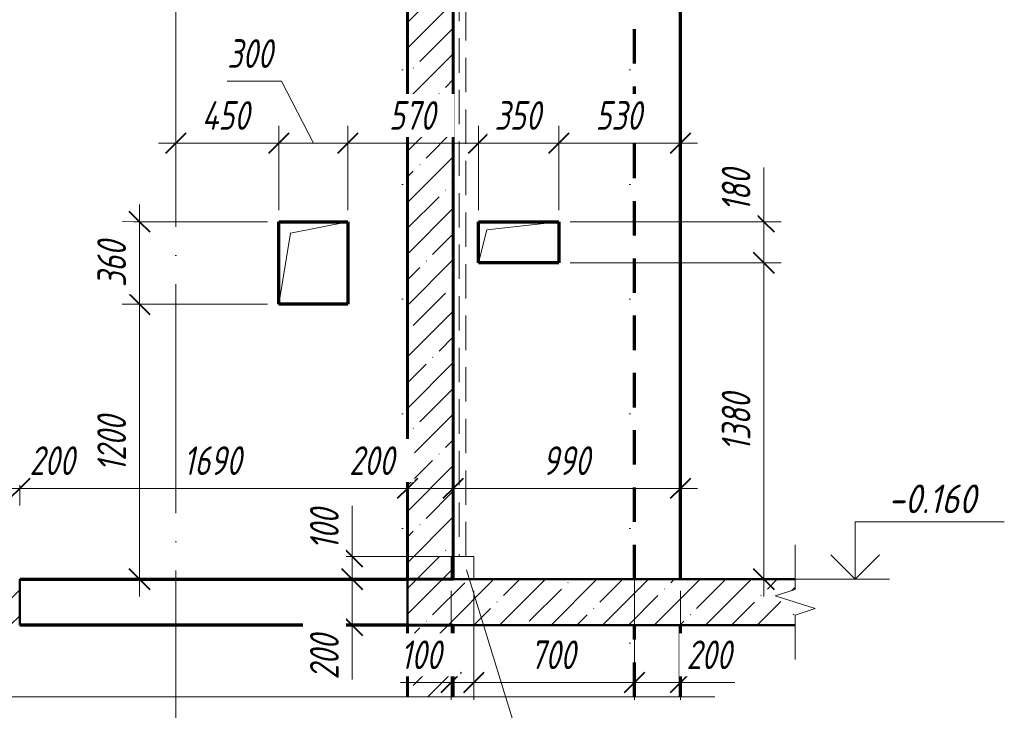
# Model space of a CAD drawing. Header units: millimetres. Extents: x -17250 to 38538, y -2649 to 5912.
# Tile 6 of 19: x -5340 to -1048, y -732 to 2281. Entities that reach past the tile are written whole.
import ezdxf

# ---------------------------------------------------------------- set-up
doc = ezdxf.new("R2010")
doc.units = ezdxf.units.MM
for name, pattern in [('ADSK_Линия разреза', [1000, 0, -500, 0, -500]), ('ADSK_Линия сетки', [1250, 1000, -125, 0, -125]), ('ADSK_Невидимые', [250, 150, -100]), ('ADSK_Пунктирная_п5', [250, 0, -250]), ('ADSK_Штриховая_ш3 п1_5', [225, 150, -75])]:
    doc.linetypes.add(name, pattern=pattern)
for name, color, linetype, lineweight in [('A-____-____-DIMS', 211, 'Continuous', 9), ('A-____-____-DIMS-50', 211, 'Continuous', 9), ('A-____-NOTE-TEXT', 131, 'Continuous', 20), ('A-DETL-____-OTLN', 90, 'Continuous', 9), ('A-DETL-GENF-HDLN', 90, 'ADSK_Невидимые', 20), ('A-DETL-GENF-OTLN', 92, 'Continuous', 20), ('A-DOOR-____-OTLN', 31, 'Continuous', 20), ('A-FLOR-____-HDLN', 190, 'ADSK_Невидимые', 20), ('A-FLOR-____-MCUT', 192, 'Continuous', 50), ('A-FLOR-____-OTLN', 192, 'Continuous', 20), ('A-FLOR-____-PATT', 8, 'Continuous', 50), ('A-WALL-____-HDLN', 110, 'ADSK_Невидимые', 20), ('A-WALL-____-MCUT', 113, 'Continuous', 50), ('A-WALL-____-OTLN', 113, 'Continuous', 20), ('A-WALL-____-PATT', 111, 'Continuous', 50), ('G-____-____-DIMS', 111, 'Continuous', 9), ('G-____-____-SYMB', 111, 'ADSK_Пунктирная_п5', 20), ('G-____-____-TEXT', 231, 'Continuous', 9), ('S-GRID-____-OTLN', 1, 'Continuous', 9)]:
    doc.layers.add(name, color=color, linetype=linetype, lineweight=lineweight)
doc.styles.add('GOST Common_I_2', font='GOST Common Italic.ttf', dxfattribs={"width": 0.8, "height": 125})
doc.styles.add('GOST Common_I_3', font='GOST Common Italic.ttf', dxfattribs={"width": 0.9, "height": 125})
doc.dimstyles.new('ADSK_Округление_5мм__Узкий_', dxfattribs={"dimscale": 304.8, "dimtxt": 0.412449, "dimasz": 0.295276, "dimexe": 0.246063, "dimexo": 0.000538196, "dimgap": 0.065617, "dimtad": 1, "dimdec": 0, "dimlfac": 304.8, "dimrnd": 5, "dimdsep": 46, "dimtxsty": 'GOST Common_I_2', "dimblk1": 'OBLIQUE', "dimblk2": 'OBLIQUE', "dimsah": 1, "dimcen": 0.09, "dimdle": 0.246063, "dimazin": 0, "dimtfac": 1, "dimtdec": 4, "dimtix": 1, "dimtmove": 0, "dimatfit": 3, "dimfxl": 1, "dimtvp": 1, "dimtfill": 1, "dimtolj": 1, "dimtzin": 0, "dimlwd": 20, "dimlwe": 20, "dimarcsym": 2})
doc.dimstyles.new('ADSK_Округление_5мм__Узкий__1', dxfattribs={"dimscale": 304.8, "dimtxt": 0.412449, "dimasz": 0.295276, "dimexe": 0.246063, "dimexo": 0.000538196, "dimgap": 0.065617, "dimtad": 1, "dimdec": 0, "dimlfac": 304.8, "dimrnd": 5, "dimdsep": 46, "dimtxsty": 'GOST Common_I_2', "dimblk1": 'OBLIQUE', "dimblk2": 'OBLIQUE', "dimsah": 1, "dimcen": 0.09, "dimdle": 0.246063, "dimazin": 0, "dimtfac": 1, "dimtdec": 4, "dimtix": 1, "dimtmove": 1, "dimatfit": 3, "dimfxl": 1, "dimtvp": 1, "dimtfill": 1, "dimtolj": 1, "dimtzin": 0, "dimlwd": 20, "dimlwe": 20, "dimarcsym": 2})
pattern_1 = [(45, (-144.34, 22500), (-112.2532, 112.2532), []), (45, (-32.09, 22500), (-112.2532, 112.2532), [198.438, -39.688, 1.676, -38.011])]

# ---------------------------------------------------------------- blocks, each defined once
blk = doc.blocks.new('ADSK_Дверь_ПроемПрямоугольный - ADSK_Дверь_ПроемПрямоугольный-1751918-КЖ1_Р_ВЭ1_Опалубка_9')
at = {"layer": 'A-DETL-GENF-HDLN'}
for p, q in [((-11480, 1220), (-11480, 1400)), ((-11480, 1400), (-11130, 1400)), ((-11130, 1400), (-11130, 1220))]:
    blk.add_line(p, q, dxfattribs=at)
at = {"layer": 'A-DETL-GENF-OTLN'}
for p, q in [((-11444, 1364), (-11130, 1400)), ((-11480, 1220), (-11444, 1364))]:
    blk.add_line(p, q, dxfattribs=at)
blk = doc.blocks.new('ADSK_Дверь_ПроемПрямоугольный - ADSK_Дверь_ПроемПрямоугольный-1716061-КЖ1_Р_ВЭ1_Опалубка_9')
at = {"layer": 'A-DETL-GENF-HDLN'}
for p, q in [((-12350, 1040), (-12350, 1400)), ((-12350, 1400), (-12050, 1400)), ((-12050, 1400), (-12050, 1040))]:
    blk.add_line(p, q, dxfattribs=at)
at = {"layer": 'A-DETL-GENF-OTLN'}
for p, q in [((-12300, 1350), (-12050, 1400)), ((-12350, 1040), (-12300, 1350))]:
    blk.add_line(p, q, dxfattribs=at)
blk = doc.blocks.new('ADSK_Обрыв_Линия - ADSK_Обрыв_линия-1413907-КЖ1_Р_ВЭ1_Опалубка_9')
at = {"layer": 'A-DETL-GENF-OTLN'}
blk.add_line((-10600, -673.1), (-13570, -673.1), dxfattribs=at)
blk = doc.blocks.new('ADSK_Обрыв_Линия - ADSK_Обрыв_линия-1072157-КЖ1_Р_ВЭ1_Опалубка_9')
at = {"layer": 'A-DETL-GENF-OTLN'}
for p, q in [((-10100, 4100), (-10100, 4055)), ((-10100, 3943.7), (-10100, 3900))]:
    blk.add_line(p, q, dxfattribs=at)
blk = doc.blocks.new('DIMBLOCK26-КЖ1_Р_ВЭ1_Опалубка_9')
at = {"layer": 'A-____-____-DIMS-50', "lineweight": 40}
for p, q in [((-5539.5, 236.7), (-5494.5, 281.7)), ((-5339.5, 236.7), (-5294.5, 281.7)), ((-5539.5, 236.7), (-5584.5, 191.7)), ((-5339.5, 236.7), (-5384.5, 191.7))]:
    blk.add_line(p, q, dxfattribs=at)
at = {"layer": 'A-____-____-DIMS-50', "lineweight": 20}
for p, q in [((-5539.5, 236.7), (-5539.5, 250.3)), ((-5539.5, 236.7), (-5339.5, 236.7)), ((-5539.5, 236.7), (-5539.5, 161.7)), ((-5321.5, 236.7), (-5439.5, 236.7)), ((-5339.5, 236.7), (-5339.5, 250.3)), ((-5339.5, 236.7), (-5339.5, 161.7)), ((-5085.5, 236.7), (-5321.5, 236.7))]:
    blk.add_line(p, q, dxfattribs=at)
at = {"layer": 'A-____-____-DIMS-50', "color": 0, "lineweight": 20, "insert": (-5296.5, 420), "char_height": 125, "width": 253.133, "attachment_point": 1, "line_spacing_factor": 1.022761, "style": 'GOST Common_I_2', "bg_fill": 3, "box_fill_scale": 1.25, "bg_fill_color": 256, "bg_fill_true_color": 13158600, "bg_fill_transparency": 0}
blk.add_mtext('200', dxfattribs=at)
blk = doc.blocks.new('_Oblique')
at = {"color": 0, "linetype": 'ByBlock', "lineweight": -2}
blk.add_line((-0.5, -0.5), (0.5, 0.5), dxfattribs=at)
blk = doc.blocks.new('DIMBLOCK27-КЖ1_Р_ВЭ1_Опалубка_9')
at = {"layer": 'A-____-____-DIMS-50', "lineweight": 40}
for p, q in [((-5339.5, 236.7), (-5294.5, 281.7)), ((-3649.5, 236.7), (-3604.5, 281.7)), ((-5339.5, 236.7), (-5384.5, 191.7)), ((-3649.5, 236.7), (-3694.5, 191.7))]:
    blk.add_line(p, q, dxfattribs=at)
at = {"layer": 'A-____-____-DIMS-50', "lineweight": 20}
for p, q in [((-5339.5, 236.7), (-5339.5, 250.3)), ((-5339.5, 236.7), (-3649.5, 236.7)), ((-5339.5, 236.7), (-5339.5, 161.7)), ((-3649.5, 236.7), (-3649.5, 250.3)), ((-3649.5, 236.7), (-3649.5, 161.7))]:
    blk.add_line(p, q, dxfattribs=at)
at = {"layer": 'A-____-____-DIMS-50', "color": 0, "lineweight": 20, "insert": (-4625.6, 420), "char_height": 125, "width": 314.499, "attachment_point": 1, "line_spacing_factor": 1.022761, "style": 'GOST Common_I_2', "bg_fill": 3, "box_fill_scale": 1.25, "bg_fill_color": 256, "bg_fill_true_color": 13158600, "bg_fill_transparency": 0}
blk.add_mtext('1690', dxfattribs=at)
blk = doc.blocks.new('DIMBLOCK28-КЖ1_Р_ВЭ1_Опалубка_9')
at = {"layer": 'A-____-____-DIMS-50', "lineweight": 40}
for p, q in [((-3649.5, 236.7), (-3604.5, 281.7)), ((-3449.5, 236.7), (-3404.5, 281.7)), ((-3649.5, 236.7), (-3694.5, 191.7)), ((-3449.5, 236.7), (-3494.5, 191.7))]:
    blk.add_line(p, q, dxfattribs=at)
at = {"layer": 'A-____-____-DIMS-50', "lineweight": 20}
for p, q in [((-3903.5, 236.7), (-3667.5, 236.7)), ((-3667.5, 236.7), (-3549.5, 236.7)), ((-3649.5, 236.7), (-3649.5, 250.3)), ((-3649.5, 236.7), (-3449.5, 236.7)), ((-3649.5, 236.7), (-3649.5, 161.7)), ((-3449.5, 236.7), (-3449.5, 250.3)), ((-3449.5, 236.7), (-3449.5, 161.7))]:
    blk.add_line(p, q, dxfattribs=at)
at = {"layer": 'A-____-____-DIMS-50', "color": 0, "lineweight": 20, "insert": (-3903.5, 420), "char_height": 125, "width": 253.133, "attachment_point": 1, "line_spacing_factor": 1.022761, "style": 'GOST Common_I_2', "bg_fill": 3, "box_fill_scale": 1.25, "bg_fill_color": 256, "bg_fill_true_color": 13158600, "bg_fill_transparency": 0}
blk.add_mtext('200', dxfattribs=at)
blk = doc.blocks.new('DIMBLOCK29-КЖ1_Р_ВЭ1_Опалубка_9')
at = {"layer": 'A-____-____-DIMS-50', "lineweight": 40}
for p, q in [((-3449.5, 236.7), (-3404.5, 281.7)), ((-2459.5, 236.7), (-2414.5, 281.7)), ((-3449.5, 236.7), (-3494.5, 191.7)), ((-2459.5, 236.7), (-2504.5, 191.7))]:
    blk.add_line(p, q, dxfattribs=at)
at = {"layer": 'A-____-____-DIMS-50', "lineweight": 20}
for p, q in [((-3449.5, 236.7), (-3449.5, 250.3)), ((-3449.5, 236.7), (-2384.5, 236.7)), ((-3449.5, 236.7), (-3449.5, 161.7)), ((-2459.5, 236.7), (-2459.5, 250.3)), ((-2459.5, 236.7), (-2459.5, 161.7))]:
    blk.add_line(p, q, dxfattribs=at)
at = {"layer": 'A-____-____-DIMS-50', "color": 0, "lineweight": 20, "insert": (-3060, 420), "char_height": 125, "width": 253.133, "attachment_point": 1, "line_spacing_factor": 1.022761, "style": 'GOST Common_I_2', "bg_fill": 3, "box_fill_scale": 1.25, "bg_fill_color": 256, "bg_fill_true_color": 13158600, "bg_fill_transparency": 0}
blk.add_mtext('990', dxfattribs=at)
blk = doc.blocks.new('Высотные отметки - Стрелка вверх-6399-КЖ1_Р_ВЭ1_Опалубка_9')
at = {"layer": 'A-____-NOTE-TEXT'}
for p, q in [((-9838.4, 90), (-9188.4, 90)), ((-9838.4, -160), (-9838.4, 90)), ((-9838.4, -160), (-9944.5, -53.9)), ((-9838.4, -160), (-9732.3, -53.9)), ((-9988.4, -160), (-9688.4, -160))]:
    blk.add_line(p, q, dxfattribs=at)
blk = doc.blocks.new('DIMBLOCK40-КЖ1_Р_ВЭ1_Опалубка_9')
at = {"layer": 'A-____-____-DIMS-50', "lineweight": 20}
for p, q in [((-4209.5, 1742.5), (-4209.5, 1817.5)), ((-4734.5, 1742.5), (-4209.5, 1742.5)), ((-4659.5, 1742.5), (-4659.5, 1756.1)), ((-4659.5, 1742.5), (-4659.5, 1667.5)), ((-4209.5, 1742.5), (-4209.5, 1450))]:
    blk.add_line(p, q, dxfattribs=at)
at = {"layer": 'A-____-____-DIMS-50', "lineweight": 40}
for p, q in [((-4659.5, 1742.5), (-4614.5, 1787.5)), ((-4209.5, 1742.5), (-4164.5, 1787.5)), ((-4659.5, 1742.5), (-4704.5, 1697.5)), ((-4209.5, 1742.5), (-4254.5, 1697.5))]:
    blk.add_line(p, q, dxfattribs=at)
at = {"layer": 'A-____-____-DIMS-50', "color": 0, "lineweight": 20, "insert": (-4545.3, 1925.8), "char_height": 125, "width": 265.918, "attachment_point": 1, "line_spacing_factor": 1.022761, "style": 'GOST Common_I_2', "bg_fill": 3, "box_fill_scale": 1.25, "bg_fill_color": 256, "bg_fill_true_color": 13158600, "bg_fill_transparency": 0}
blk.add_mtext('450', dxfattribs=at)
blk = doc.blocks.new('DIMBLOCK41-КЖ1_Р_ВЭ1_Опалубка_9')
at = {"layer": 'A-____-____-DIMS-50', "lineweight": 20}
for p, q in [((-4435, 2012.5), (-4199, 2012.5)), ((-4199, 2012.5), (-4059.5, 1742.5)), ((-4209.5, 1742.5), (-4209.5, 1817.5)), ((-3909.5, 1742.5), (-3909.5, 1817.5)), ((-4209.5, 1742.5), (-3909.5, 1742.5)), ((-4209.5, 1742.5), (-4209.5, 1450)), ((-3909.5, 1742.5), (-3909.5, 1450))]:
    blk.add_line(p, q, dxfattribs=at)
at = {"layer": 'A-____-____-DIMS-50', "lineweight": 40}
for p, q in [((-4209.5, 1742.5), (-4164.5, 1787.5)), ((-3909.5, 1742.5), (-3864.5, 1787.5)), ((-4209.5, 1742.5), (-4254.5, 1697.5)), ((-3909.5, 1742.5), (-3954.5, 1697.5))]:
    blk.add_line(p, q, dxfattribs=at)
at = {"layer": 'A-____-____-DIMS-50', "color": 0, "lineweight": 20, "insert": (-4435, 2195.8), "char_height": 125, "width": 253.133, "attachment_point": 1, "line_spacing_factor": 1.022761, "style": 'GOST Common_I_2', "bg_fill": 3, "box_fill_scale": 1.25, "bg_fill_color": 256, "bg_fill_true_color": 13158600, "bg_fill_transparency": 0}
blk.add_mtext('300', dxfattribs=at)
blk = doc.blocks.new('DIMBLOCK42-КЖ1_Р_ВЭ1_Опалубка_9')
at = {"layer": 'A-____-____-DIMS-50', "lineweight": 20}
for p, q in [((-3909.5, 1742.5), (-3909.5, 1817.5)), ((-3339.5, 1742.5), (-3339.5, 1817.5)), ((-3909.5, 1742.5), (-3339.5, 1742.5)), ((-3909.5, 1742.5), (-3909.5, 1450)), ((-3339.5, 1742.5), (-3339.5, 1450))]:
    blk.add_line(p, q, dxfattribs=at)
at = {"layer": 'A-____-____-DIMS-50', "lineweight": 40}
for p, q in [((-3909.5, 1742.5), (-3864.5, 1787.5)), ((-3339.5, 1742.5), (-3294.5, 1787.5)), ((-3909.5, 1742.5), (-3954.5, 1697.5)), ((-3339.5, 1742.5), (-3384.5, 1697.5))]:
    blk.add_line(p, q, dxfattribs=at)
at = {"layer": 'A-____-____-DIMS-50', "color": 0, "lineweight": 20, "insert": (-3730, 1925.8), "char_height": 125, "width": 253.133, "attachment_point": 1, "line_spacing_factor": 1.022761, "style": 'GOST Common_I_2', "bg_fill": 3, "box_fill_scale": 1.25, "bg_fill_color": 256, "bg_fill_true_color": 13158600, "bg_fill_transparency": 0}
blk.add_mtext('570', dxfattribs=at)
blk = doc.blocks.new('DIMBLOCK43-КЖ1_Р_ВЭ1_Опалубка_9')
at = {"layer": 'A-____-____-DIMS-50', "lineweight": 20}
for p, q in [((-3339.5, 1742.5), (-3339.5, 1817.5)), ((-2989.5, 1742.5), (-2989.5, 1817.5)), ((-3339.5, 1742.5), (-2989.5, 1742.5)), ((-3339.5, 1742.5), (-3339.5, 1450)), ((-2989.5, 1742.5), (-2989.5, 1450))]:
    blk.add_line(p, q, dxfattribs=at)
at = {"layer": 'A-____-____-DIMS-50', "lineweight": 40}
for p, q in [((-3339.5, 1742.5), (-3294.5, 1787.5)), ((-2989.5, 1742.5), (-2944.5, 1787.5)), ((-3339.5, 1742.5), (-3384.5, 1697.5)), ((-2989.5, 1742.5), (-3034.5, 1697.5))]:
    blk.add_line(p, q, dxfattribs=at)
at = {"layer": 'A-____-____-DIMS-50', "color": 0, "lineweight": 20, "insert": (-3270, 1925.8), "char_height": 125, "width": 253.133, "attachment_point": 1, "line_spacing_factor": 1.022761, "style": 'GOST Common_I_2', "bg_fill": 3, "box_fill_scale": 1.25, "bg_fill_color": 256, "bg_fill_true_color": 13158600, "bg_fill_transparency": 0}
blk.add_mtext('350', dxfattribs=at)
blk = doc.blocks.new('DIMBLOCK44-КЖ1_Р_ВЭ1_Опалубка_9')
at = {"layer": 'A-____-____-DIMS-50', "lineweight": 20}
for p, q in [((-2989.5, 1742.5), (-2989.5, 1817.5)), ((-2989.5, 1742.5), (-2384.5, 1742.5)), ((-2989.5, 1742.5), (-2989.5, 1450)), ((-2459.5, 1742.5), (-2459.5, 1756.1)), ((-2459.5, 1742.5), (-2459.5, 1667.5))]:
    blk.add_line(p, q, dxfattribs=at)
at = {"layer": 'A-____-____-DIMS-50', "lineweight": 40}
for p, q in [((-2989.5, 1742.5), (-2944.5, 1787.5)), ((-2459.5, 1742.5), (-2414.5, 1787.5)), ((-2989.5, 1742.5), (-3034.5, 1697.5)), ((-2459.5, 1742.5), (-2504.5, 1697.5))]:
    blk.add_line(p, q, dxfattribs=at)
at = {"layer": 'A-____-____-DIMS-50', "color": 0, "lineweight": 20, "insert": (-2830, 1925.8), "char_height": 125, "width": 253.133, "attachment_point": 1, "line_spacing_factor": 1.022761, "style": 'GOST Common_I_2', "bg_fill": 3, "box_fill_scale": 1.25, "bg_fill_color": 256, "bg_fill_true_color": 13158600, "bg_fill_transparency": 0}
blk.add_mtext('530', dxfattribs=at)
blk = doc.blocks.new('DIMBLOCK45-КЖ1_Р_ВЭ1_Опалубка_9')
at = {"layer": 'A-____-____-DIMS-50', "lineweight": 40}
for p, q in [((-4817.7, 1040), (-4862.7, 1085)), ((-4817.7, 1040), (-4772.7, 995)), ((-4817.7, -160), (-4862.7, -115)), ((-4817.7, -160), (-4772.7, -205))]:
    blk.add_line(p, q, dxfattribs=at)
at = {"layer": 'A-____-____-DIMS-50', "lineweight": 20}
for p, q in [((-4817.7, 1040), (-4892.7, 1040)), ((-4817.7, -235), (-4817.7, 1040)), ((-4817.7, 1040), (-4259.5, 1040)), ((-4817.7, -160), (-4831.3, -160)), ((-4817.7, -160), (-4742.7, -160))]:
    blk.add_line(p, q, dxfattribs=at)
at = {"layer": 'A-____-____-DIMS-50', "color": 0, "lineweight": 20, "insert": (-5001.1, 309), "char_height": 125, "width": 314.499, "attachment_point": 1, "rotation": 90, "line_spacing_factor": 1.022761, "style": 'GOST Common_I_2', "bg_fill": 3, "box_fill_scale": 1.25, "bg_fill_color": 256, "bg_fill_true_color": 13158600, "bg_fill_transparency": 0}
blk.add_mtext('1200', dxfattribs=at)
blk = doc.blocks.new('DIMBLOCK46-КЖ1_Р_ВЭ1_Опалубка_9')
at = {"layer": 'A-____-____-DIMS-50', "lineweight": 20}
for p, q in [((-4817.7, 1040), (-4817.7, 1475)), ((-4817.7, 1400), (-4892.7, 1400)), ((-4817.7, 1400), (-4259.5, 1400)), ((-4817.7, 1040), (-4892.7, 1040)), ((-4817.7, 1040), (-4259.5, 1040))]:
    blk.add_line(p, q, dxfattribs=at)
at = {"layer": 'A-____-____-DIMS-50', "lineweight": 40}
for p, q in [((-4817.7, 1400), (-4862.7, 1445)), ((-4817.7, 1400), (-4772.7, 1355)), ((-4817.7, 1040), (-4862.7, 1085)), ((-4817.7, 1040), (-4772.7, 995))]:
    blk.add_line(p, q, dxfattribs=at)
at = {"layer": 'A-____-____-DIMS-50', "color": 0, "lineweight": 20, "insert": (-5001.1, 1114.5), "char_height": 125, "width": 253.133, "attachment_point": 1, "rotation": 90, "line_spacing_factor": 1.022761, "style": 'GOST Common_I_2', "bg_fill": 3, "box_fill_scale": 1.25, "bg_fill_color": 256, "bg_fill_true_color": 13158600, "bg_fill_transparency": 0}
blk.add_mtext('360', dxfattribs=at)
blk = doc.blocks.new('DIMBLOCK47-КЖ1_Р_ВЭ1_Опалубка_9')
at = {"layer": 'A-____-____-DIMS-50', "lineweight": 20}
for p, q in [((-2096, 1635.8), (-2096, 1419)), ((-2096, 1475), (-2096, 1220)), ((-2096, 1419), (-2096, 1310)), ((-2096, 1400), (-2939.5, 1400)), ((-2096, 1400), (-2021, 1400)), ((-2096, 1220), (-2939.5, 1220)), ((-2096, 1220), (-2021, 1220))]:
    blk.add_line(p, q, dxfattribs=at)
at = {"layer": 'A-____-____-DIMS-50', "lineweight": 40}
for p, q in [((-2096, 1400), (-2141, 1445)), ((-2096, 1400), (-2051, 1355)), ((-2096, 1220), (-2141, 1265)), ((-2096, 1220), (-2051, 1175))]:
    blk.add_line(p, q, dxfattribs=at)
at = {"layer": 'A-____-____-DIMS-50', "color": 0, "lineweight": 20, "insert": (-2279.4, 1444), "char_height": 125, "width": 230.121, "attachment_point": 1, "rotation": 90, "line_spacing_factor": 1.022761, "style": 'GOST Common_I_2', "bg_fill": 3, "box_fill_scale": 1.25, "bg_fill_color": 256, "bg_fill_true_color": 13158600, "bg_fill_transparency": 0}
blk.add_mtext('180', dxfattribs=at)
blk = doc.blocks.new('DIMBLOCK48-КЖ1_Р_ВЭ1_Опалубка_9')
at = {"layer": 'A-____-____-DIMS-50', "lineweight": 40}
for p, q in [((-2096, 1220), (-2141, 1265)), ((-2096, 1220), (-2051, 1175)), ((-2096, -160), (-2141, -115)), ((-2096, -160), (-2051, -205))]:
    blk.add_line(p, q, dxfattribs=at)
at = {"layer": 'A-____-____-DIMS-50', "lineweight": 20}
for p, q in [((-2096, 1220), (-2939.5, 1220)), ((-2096, 1220), (-2096, -235)), ((-2096, 1220), (-2021, 1220)), ((-2096, -160), (-2171, -160)), ((-2096, -160), (-2082.4, -160))]:
    blk.add_line(p, q, dxfattribs=at)
at = {"layer": 'A-____-____-DIMS-50', "color": 0, "lineweight": 20, "insert": (-2279.4, 399), "char_height": 125, "width": 314.499, "attachment_point": 1, "rotation": 90, "line_spacing_factor": 1.022761, "style": 'GOST Common_I_2', "bg_fill": 3, "box_fill_scale": 1.25, "bg_fill_color": 256, "bg_fill_true_color": 13158600, "bg_fill_transparency": 0}
blk.add_mtext('1380', dxfattribs=at)
blk = doc.blocks.new('DIMBLOCK64-КЖ1_Р_ВЭ1_Опалубка_9')
at = {"layer": 'A-____-____-DIMS-50', "lineweight": 20}
for p, q in [((-3459.5, -610.3), (-3459.5, -210)), ((-3359.5, -610.3), (-3359.5, -210)), ((-3679.8, -610.3), (-3463, -610.3)), ((-3534.5, -610.3), (-3359.5, -610.3)), ((-3463, -610.3), (-3409.5, -610.3)), ((-3459.5, -610.3), (-3459.5, -685.3)), ((-3359.5, -610.3), (-3359.5, -685.3))]:
    blk.add_line(p, q, dxfattribs=at)
at = {"layer": 'A-____-____-DIMS-50', "lineweight": 40}
for p, q in [((-3459.5, -610.3), (-3414.5, -565.3)), ((-3359.5, -610.3), (-3314.5, -565.3)), ((-3459.5, -610.3), (-3504.5, -655.3)), ((-3359.5, -610.3), (-3404.5, -655.3))]:
    blk.add_line(p, q, dxfattribs=at)
at = {"layer": 'A-____-____-DIMS-50', "color": 0, "lineweight": 20, "insert": (-3679.8, -426.9), "char_height": 125, "width": 230.121, "attachment_point": 1, "line_spacing_factor": 1.022761, "style": 'GOST Common_I_2', "bg_fill": 3, "box_fill_scale": 1.25, "bg_fill_color": 256, "bg_fill_true_color": 13158600, "bg_fill_transparency": 0}
blk.add_mtext('100', dxfattribs=at)
blk = doc.blocks.new('DIMBLOCK65-КЖ1_Р_ВЭ1_Опалубка_9')
at = {"layer": 'A-____-____-DIMS-50', "lineweight": 20}
for p, q in [((-3359.5, -610.3), (-3359.5, -210)), ((-2659.5, -610.3), (-2659.5, -210)), ((-3359.5, -610.3), (-2659.5, -610.3)), ((-3359.5, -610.3), (-3359.5, -685.3)), ((-2659.5, -610.3), (-2659.5, -685.3))]:
    blk.add_line(p, q, dxfattribs=at)
at = {"layer": 'A-____-____-DIMS-50', "lineweight": 40}
for p, q in [((-3359.5, -610.3), (-3314.5, -565.3)), ((-2659.5, -610.3), (-2614.5, -565.3)), ((-3359.5, -610.3), (-3404.5, -655.3)), ((-2659.5, -610.3), (-2704.5, -655.3))]:
    blk.add_line(p, q, dxfattribs=at)
at = {"layer": 'A-____-____-DIMS-50', "color": 0, "lineweight": 20, "insert": (-3115, -426.9), "char_height": 125, "width": 253.133, "attachment_point": 1, "line_spacing_factor": 1.022761, "style": 'GOST Common_I_2', "bg_fill": 3, "box_fill_scale": 1.25, "bg_fill_color": 256, "bg_fill_true_color": 13158600, "bg_fill_transparency": 0}
blk.add_mtext('700', dxfattribs=at)
blk = doc.blocks.new('DIMBLOCK66-КЖ1_Р_ВЭ1_Опалубка_9')
at = {"layer": 'A-____-____-DIMS-50', "lineweight": 20}
for p, q in [((-2659.5, -610.3), (-2659.5, -210)), ((-2459.5, -610.3), (-2459.5, -210)), ((-2659.5, -610.3), (-2384.5, -610.3)), ((-2659.5, -610.3), (-2659.5, -685.3)), ((-2458, -610.3), (-2559.5, -610.3)), ((-2459.5, -610.3), (-2459.5, -685.3)), ((-2222, -610.3), (-2458, -610.3))]:
    blk.add_line(p, q, dxfattribs=at)
at = {"layer": 'A-____-____-DIMS-50', "lineweight": 40}
for p, q in [((-2659.5, -610.3), (-2614.5, -565.3)), ((-2459.5, -610.3), (-2414.5, -565.3)), ((-2659.5, -610.3), (-2704.5, -655.3)), ((-2459.5, -610.3), (-2504.5, -655.3))]:
    blk.add_line(p, q, dxfattribs=at)
at = {"layer": 'A-____-____-DIMS-50', "color": 0, "lineweight": 20, "insert": (-2433, -426.9), "char_height": 125, "width": 253.133, "attachment_point": 1, "line_spacing_factor": 1.022761, "style": 'GOST Common_I_2', "bg_fill": 3, "box_fill_scale": 1.25, "bg_fill_color": 256, "bg_fill_true_color": 13158600, "bg_fill_transparency": 0}
blk.add_mtext('200', dxfattribs=at)
blk = doc.blocks.new('DIMBLOCK67-КЖ1_Р_ВЭ1_Опалубка_9')
at = {"layer": 'A-____-____-DIMS-50', "lineweight": 40}
for p, q in [((-3890.7, -160), (-3935.7, -115)), ((-3890.7, -160), (-3845.7, -205)), ((-3890.7, -360), (-3935.7, -315)), ((-3890.7, -360), (-3845.7, -405))]:
    blk.add_line(p, q, dxfattribs=at)
at = {"layer": 'A-____-____-DIMS-50', "lineweight": 20}
for p, q in [((-3890.7, -160), (-3904.3, -160)), ((-3890.7, -435), (-3890.7, -160)), ((-3890.7, -160), (-3815.7, -160)), ((-3890.7, -361.5), (-3890.7, -260)), ((-3890.7, -360), (-3904.3, -360)), ((-3890.7, -360), (-3815.7, -360)), ((-3890.7, -597.5), (-3890.7, -361.5))]:
    blk.add_line(p, q, dxfattribs=at)
at = {"layer": 'A-____-____-DIMS-50', "color": 0, "lineweight": 20, "insert": (-4074.1, -597.5), "char_height": 125, "width": 253.133, "attachment_point": 1, "rotation": 90, "line_spacing_factor": 1.022761, "style": 'GOST Common_I_2', "bg_fill": 3, "box_fill_scale": 1.25, "bg_fill_color": 256, "bg_fill_true_color": 13158600, "bg_fill_transparency": 0}
blk.add_mtext('200', dxfattribs=at)
blk = doc.blocks.new('DIMBLOCK68-КЖ1_Р_ВЭ1_Опалубка_9')
at = {"layer": 'A-____-____-DIMS-50', "lineweight": 20}
for p, q in [((-3890.7, 160.2), (-3890.7, -56.5)), ((-3890.7, -160), (-3890.7, 15)), ((-3890.7, -60), (-3965.7, -60)), ((-3890.7, -56.5), (-3890.7, -110)), ((-3890.7, -60), (-3409.5, -60)), ((-3890.7, -160), (-3904.3, -160)), ((-3890.7, -160), (-3815.7, -160))]:
    blk.add_line(p, q, dxfattribs=at)
at = {"layer": 'A-____-____-DIMS-50', "lineweight": 40}
for p, q in [((-3890.7, -60), (-3935.7, -15)), ((-3890.7, -60), (-3845.7, -105)), ((-3890.7, -160), (-3935.7, -115)), ((-3890.7, -160), (-3845.7, -205))]:
    blk.add_line(p, q, dxfattribs=at)
at = {"layer": 'A-____-____-DIMS-50', "color": 0, "lineweight": 20, "insert": (-4074.1, -31.5), "char_height": 125, "width": 230.121, "attachment_point": 1, "rotation": 90, "line_spacing_factor": 1.022761, "style": 'GOST Common_I_2', "bg_fill": 3, "box_fill_scale": 1.25, "bg_fill_color": 256, "bg_fill_true_color": 13158600, "bg_fill_transparency": 0}
blk.add_mtext('100', dxfattribs=at)

msp = doc.modelspace()

# ---------------------------------------------------------------- hatches: boundary and pattern name
at = {"layer": 'A-FLOR-____-PATT', "lineweight": 9}
h = msp.add_hatch(dxfattribs=at)
h.set_pattern_fill('FP_1', color=256, style=0, pattern_type=2)
h.set_pattern_definition(pattern_1)
h.paths.add_polyline_path([(-8509.521, -360), (-8259.521, -360), (-8259.521, -160), (-8509.521, -160)])
h.paths.add_polyline_path([(-5339.521, -360), (-5339.521, -160), (-5539.521, -160), (-5539.521, -360), (-5379.5489, -360)])
h.paths.add_polyline_path([(-3649.521, -360), (-1959.5213, -360), (-1959.5213, -316.3087), (-2046.1238, -232.5), (-1959.5213, -205), (-1959.5213, -160), (-3649.521, -160), (-3649.521, -316.3087)])
at = {"layer": 'A-WALL-____-PATT', "lineweight": 9}
h = msp.add_hatch(dxfattribs=at)
h.set_pattern_fill('FP_1', color=256, style=0, pattern_type=2)
h.set_pattern_definition(pattern_1)
h.paths.add_polyline_path([(-3649.521, -160), (-3449.521, -160), (-3449.521, 3886), (-3649.521, 3886), (-3649.521, 2017.1992)])
h = msp.add_hatch(dxfattribs=at)
h.set_pattern_fill('FP_1', color=256, style=0, pattern_type=2)
h.set_pattern_definition(pattern_1)
h.paths.add_polyline_path([(-3449.521, -673.0531), (-3449.521, -360), (-3649.521, -360), (-3649.521, -673.0531)])

# ---------------------------------------------------------------- linework, layer by layer
at = {"layer": 'A-____-NOTE-TEXT'}
for p, q in [((-1959.5213, -160), (-1959.5213, -10)), ((-1959.5213, -205), (-2046.1238, -232.5)), ((-1959.5213, -260), (-2046.1238, -232.5)), ((-1872.8712, -288.1543), (-1959.5213, -260)), ((-1959.5213, -316.3087), (-1872.8712, -288.1543)), ((-1959.5213, -360), (-1959.5213, -510)), ((-2459.5213, -673.0531), (-2309.5213, -673.0531))]:
    msp.add_line(p, q, dxfattribs=at)
at = {"layer": 'A-DETL-____-OTLN', "linetype": 'ADSK_Штриховая_ш3 п1_5', "lineweight": 20}
for p, q in [((-3424.521, 4000), (-3424.521, -60)), ((-3394.521, -60), (-3394.521, 4000)), ((-3359.521, -60), (-3459.521, -60)), ((-3459.521, -60), (-3459.521, -160)), ((-3424.521, -60), (-3394.521, -60)), ((-3359.521, -160), (-3359.521, -60)), ((-3459.521, -160), (-3359.521, -160))]:
    msp.add_line(p, q, dxfattribs=at)
at = {"layer": 'A-FLOR-____-HDLN'}
msp.add_line((-2659.5213, -160), (-2659.5213, -360), dxfattribs=at)
at = {"layer": 'A-FLOR-____-MCUT'}
for p, q in [((-5339.521, -360), (-5339.521, -160)), ((-3649.521, -160), (-3649.521, -360)), ((-1959.5213, -160), (-3449.521, -160)), ((-3449.521, -360), (-1959.5213, -360))]:
    msp.add_line(p, q, dxfattribs=at)
at = {"layer": 'A-FLOR-____-OTLN'}
for p, q in [((-5339.521, -160), (-5339.4714, -160)), ((-5339.4714, -360), (-5339.521, -360))]:
    msp.add_line(p, q, dxfattribs=at)
at = {"layer": 'A-WALL-____-HDLN', "lineweight": 70}
for p, q in [((-2659.5213, -160), (-2659.5213, 3886)), ((-2659.5213, -673.0531), (-2659.5213, -360))]:
    msp.add_line(p, q, dxfattribs=at)
at = {"layer": 'A-WALL-____-MCUT', "lineweight": 60}
for p, q in [((-3649.521, 3886), (-3649.521, -160)), ((-3449.521, -160), (-3449.521, 3886)), ((-3649.521, -160), (-3449.521, -160)), ((-3649.521, -360), (-3649.521, -673.0531)), ((-3449.521, -360), (-3649.521, -360)), ((-3449.521, -673.0531), (-3449.521, -360))]:
    msp.add_line(p, q, dxfattribs=at)
at = {"layer": 'A-WALL-____-OTLN', "lineweight": 70}
for p, q in [((-2459.5213, -160), (-2459.5213, 3900)), ((-4209.5213, 1400), (-3909.5213, 1400)), ((-4209.5213, 1040), (-4209.5213, 1400)), ((-3909.5213, 1400), (-3909.5213, 1040)), ((-3339.5213, 1400), (-2989.5213, 1400)), ((-3339.5213, 1220), (-3339.5213, 1400)), ((-2989.5213, 1400), (-2989.5213, 1220)), ((-2989.5213, 1220), (-3339.5213, 1220)), ((-3909.5213, 1040), (-4209.5213, 1040)), ((-5339.4714, -160), (-3649.521, -160)), ((-3649.521, -360), (-5339.4714, -360)), ((-2459.5213, -673.0531), (-2459.5213, -360))]:
    msp.add_line(p, q, dxfattribs=at)
at = {"layer": 'G-____-____-DIMS', "lineweight": 20}
msp.add_line((-1959.5213, -160), (-1697.9231, -160), dxfattribs=at)
at = {"layer": 'G-____-____-SYMB', "linetype": 'ADSK_Линия разреза'}
for p, q in [((-3670.7938, 5562.4292), (-3670.7938, -2110.0964)), ((-2680.7941, 5562.4292), (-2680.7941, -2110.0964))]:
    msp.add_line(p, q, dxfattribs=at)
at = {"layer": 'G-____-____-TEXT', "color": 250}
msp.add_line((-3391.875, -119.4246), (-3154.9228, -888.2629), dxfattribs=at)
at = {"layer": 'S-GRID-____-OTLN', "linetype": 'ADSK_Линия сетки'}
msp.add_line((-4659.521, -1122.2469), (-4659.521, 4645.202), dxfattribs=at)

# ---------------------------------------------------------------- block references
at = {"layer": 'A-____-NOTE-TEXT'}
msp.add_blockref('Высотные отметки - Стрелка вверх-6399-КЖ1_Р_ВЭ1_Опалубка_9', (8140.48, 0), dxfattribs=at)
at = {"layer": 'A-DETL-GENF-OTLN'}
for name, p in [('ADSK_Обрыв_Линия - ADSK_Обрыв_линия-1072157-КЖ1_Р_ВЭ1_Опалубка_9', (8140.48, -4260)), ('ADSK_Обрыв_Линия - ADSK_Обрыв_линия-1413907-КЖ1_Р_ВЭ1_Опалубка_9', (8140.48, 0))]:
    msp.add_blockref(name, p, dxfattribs=at)
at = {"layer": 'A-DOOR-____-OTLN'}
for name in ['ADSK_Дверь_ПроемПрямоугольный - ADSK_Дверь_ПроемПрямоугольный-1716061-КЖ1_Р_ВЭ1_Опалубка_9', 'ADSK_Дверь_ПроемПрямоугольный - ADSK_Дверь_ПроемПрямоугольный-1751918-КЖ1_Р_ВЭ1_Опалубка_9']:
    msp.add_blockref(name, (8140.48, 0), dxfattribs=at)

# ---------------------------------------------------------------- texts
at = {"layer": 'G-____-____-DIMS', "lineweight": 20, "insert": (-1554.7185, 253.3535), "char_height": 125, "width": 496.308834, "attachment_point": 1, "line_spacing_factor": 1.022761, "style": 'GOST Common_I_3', "bg_fill": 3, "box_fill_scale": 1.25, "bg_fill_color": 256, "bg_fill_true_color": 13158600, "bg_fill_transparency": 0}
msp.add_mtext('-0.160', dxfattribs=at)

# ---------------------------------------------------------------- dimensions: what is measured, and where the dimension line sits
at = {"layer": 'A-____-____-DIMS', "lineweight": 20}
dim = msp.add_linear_dim(base=(-5339.521, 236.6592), p1=(-5539.521, 300.2989), p2=(-5339.521, 300.2989), dimstyle='ADSK_Округление_5мм__Узкий__1', override={"dimpost": '<>', "dimfxl": 200}, dxfattribs=at)
dim.commit()
dim.dimension.update_dxf_attribs({"geometry": 'DIMBLOCK26-КЖ1_Р_ВЭ1_Опалубка_9', "text_midpoint": (-5169.9265, 336.6795), "dimtype": 160})

# ---------------------------------------------------------------- next in the draw order: dimensions: what is measured, and where the dimension line sits
for base, p1, p2, override, picture, middle in [((-4209.5213, 1742.4756), (-4659.521, 1806.1152), (-4209.5213, 1400), {"dimpost": '<>', "dimfxl": 606.159435}, 'DIMBLOCK40-КЖ1_Р_ВЭ1_Опалубка_9', (-4434.5211, 1825.7805)), ((-3649.521, 236.6592), (-5339.521, 300.2989), (-3649.521, 300.2989), {"dimpost": '<>', "dimfxl": 1690}, 'DIMBLOCK27-КЖ1_Р_ВЭ1_Опалубка_9', (-4494.521, 319.1592))]:
    dim = msp.add_linear_dim(base=base, p1=p1, p2=p2, dimstyle='ADSK_Округление_5мм__Узкий_', override=override, dxfattribs=at)
    dim.commit()
    dim.dimension.update_dxf_attribs({"geometry": picture, "text_midpoint": middle})
dim = msp.add_linear_dim(base=(-3890.698, -160), p1=(-3954.3376, -360), p2=(-3954.3376, -160), angle=90, dimstyle='ADSK_Округление_5мм__Узкий__1', override={"dimpost": '<>', "dimfxl": 200}, dxfattribs=at)
dim.commit()
dim.dimension.update_dxf_attribs({"geometry": 'DIMBLOCK67-КЖ1_Р_ВЭ1_Опалубка_9', "text_midpoint": (-3990.7182, -470.9056), "dimtype": 160, "text_rotation": 90})
dim = msp.add_linear_dim(base=(-3359.5216, -610.2624), p1=(-3459.5216, -160), p2=(-3359.5216, -160), dimstyle='ADSK_Округление_5мм__Узкий__1', override={"dimpost": '<>', "dimfxl": 100}, dxfattribs=at)
dim.commit()
dim.dimension.update_dxf_attribs({"geometry": 'DIMBLOCK64-КЖ1_Р_ВЭ1_Опалубка_9', "text_midpoint": (-3564.7073, -510.2422), "dimtype": 160})

# ---------------------------------------------------------------- next in the draw order: dimensions: what is measured, and where the dimension line sits
for base, p1, p2, override, picture, middle in [((-3909.5213, 1742.4756), (-4209.5213, 1400), (-3909.5213, 1400), {"dimpost": '<>', "dimfxl": 300}, 'DIMBLOCK41-КЖ1_Р_ВЭ1_Опалубка_9', (-4308.4269, 2112.4958)), ((-3449.521, 236.6592), (-3649.521, 300.2989), (-3449.521, 300.2989), {"dimpost": '<>', "dimfxl": 200}, 'DIMBLOCK28-КЖ1_Р_ВЭ1_Опалубка_9', (-3776.9265, 336.6795))]:
    dim = msp.add_linear_dim(base=base, p1=p1, p2=p2, dimstyle='ADSK_Округление_5мм__Узкий__1', override=override, dxfattribs=at)
    dim.commit()
    dim.dimension.update_dxf_attribs({"geometry": picture, "text_midpoint": middle, "dimtype": 160})
dim = msp.add_linear_dim(base=(-4817.7024, 1040), p1=(-4881.342, -160), p2=(-4209.5213, 1040), angle=90, dimstyle='ADSK_Округление_5мм__Узкий_', override={"dimpost": '<>', "dimfxl": 1375.261104}, dxfattribs=at)
dim.commit()
dim.dimension.update_dxf_attribs({"geometry": 'DIMBLOCK45-КЖ1_Р_ВЭ1_Опалубка_9', "text_midpoint": (-4901.0074, 440)})

# ---------------------------------------------------------------- next in the draw order: dimensions: what is measured, and where the dimension line sits
for base, p1, p2, override, picture, middle in [((-3339.5213, 1742.4756), (-3909.5213, 1400), (-3339.5213, 1400), {"dimpost": '<>', "dimfxl": 570}, 'DIMBLOCK42-КЖ1_Р_ВЭ1_Опалубка_9', (-3624.5213, 1825.7805)), ((-2459.5213, 236.6592), (-3449.521, 300.2989), (-2459.5213, 300.2989), {"dimpost": '<>', "dimfxl": 989.999693}, 'DIMBLOCK29-КЖ1_Р_ВЭ1_Опалубка_9', (-2954.5211, 319.9642))]:
    dim = msp.add_linear_dim(base=base, p1=p1, p2=p2, dimstyle='ADSK_Округление_5мм__Узкий_', override=override, dxfattribs=at)
    dim.commit()
    dim.dimension.update_dxf_attribs({"geometry": picture, "text_midpoint": middle})
dim = msp.add_linear_dim(base=(-4817.7024, 1400), p1=(-4209.5213, 1040), p2=(-4209.5213, 1400), angle=90, dimstyle='ADSK_Округление_5мм__Узкий_', override={"dimpost": '<>', "dimfxl": 360}, dxfattribs=at)
dim.commit()
dim.dimension.update_dxf_attribs({"geometry": 'DIMBLOCK46-КЖ1_Р_ВЭ1_Опалубка_9', "text_midpoint": (-4901.0074, 1220)})

# ---------------------------------------------------------------- next in the draw order: dimensions: what is measured, and where the dimension line sits
dim = msp.add_linear_dim(base=(-2989.5213, 1742.4756), p1=(-3339.5213, 1400), p2=(-2989.5213, 1400), dimstyle='ADSK_Округление_5мм__Узкий_', override={"dimpost": '<>', "dimfxl": 350}, dxfattribs=at)
dim.commit()
dim.dimension.update_dxf_attribs({"geometry": 'DIMBLOCK43-КЖ1_Р_ВЭ1_Опалубка_9', "text_midpoint": (-3164.5213, 1824.9756)})

# ---------------------------------------------------------------- next in the draw order: dimensions: what is measured, and where the dimension line sits
dim = msp.add_linear_dim(base=(-2459.5213, 1742.4756), p1=(-2989.5213, 1400), p2=(-2459.5213, 1806.1152), dimstyle='ADSK_Округление_5мм__Узкий_', override={"dimpost": '<>', "dimfxl": 667.7047}, dxfattribs=at)
dim.commit()
dim.dimension.update_dxf_attribs({"geometry": 'DIMBLOCK44-КЖ1_Р_ВЭ1_Опалубка_9', "text_midpoint": (-2724.5213, 1824.9756)})

# ---------------------------------------------------------------- next in the draw order: dimensions: what is measured, and where the dimension line sits
dim = msp.add_linear_dim(base=(-2096.0497, 1220), p1=(-2989.5213, 1400), p2=(-2989.5213, 1220), angle=90, dimstyle='ADSK_Округление_5мм__Узкий__1', override={"dimpost": '<>', "dimfxl": 180}, dxfattribs=at)
dim.commit()
dim.dimension.update_dxf_attribs({"geometry": 'DIMBLOCK47-КЖ1_Р_ВЭ1_Опалубка_9', "text_midpoint": (-2196.0699, 1559.0846), "dimtype": 160, "text_rotation": 90})

# ---------------------------------------------------------------- next in the draw order: dimensions: what is measured, and where the dimension line sits
dim = msp.add_linear_dim(base=(-2096.0497, -160), p1=(-2989.5213, 1220), p2=(-2032.4101, -160), angle=90, dimstyle='ADSK_Округление_5мм__Узкий_', override={"dimpost": '<>', "dimfxl": 1679.423089}, dxfattribs=at)
dim.commit()
dim.dimension.update_dxf_attribs({"geometry": 'DIMBLOCK48-КЖ1_Р_ВЭ1_Опалубка_9', "text_midpoint": (-2178.5497, 530)})

# ---------------------------------------------------------------- next in the draw order: dimensions: what is measured, and where the dimension line sits
dim = msp.add_linear_dim(base=(-2659.5213, -610.2624), p1=(-3359.5216, -160), p2=(-2659.5213, -160), dimstyle='ADSK_Округление_5мм__Узкий_', override={"dimpost": '<>', "dimfxl": 700.00034}, dxfattribs=at)
dim.commit()
dim.dimension.update_dxf_attribs({"geometry": 'DIMBLOCK65-КЖ1_Р_ВЭ1_Опалубка_9', "text_midpoint": (-3009.5215, -527.7624)})

# ---------------------------------------------------------------- next in the draw order: dimensions: what is measured, and where the dimension line sits
dim = msp.add_linear_dim(base=(-3890.698, -60), p1=(-3954.3376, -160), p2=(-3359.521, -60), angle=90, dimstyle='ADSK_Округление_5мм__Узкий__1', override={"dimpost": '<>', "dimfxl": 603.164016}, dxfattribs=at)
dim.commit()
dim.dimension.update_dxf_attribs({"geometry": 'DIMBLOCK68-КЖ1_Р_ВЭ1_Опалубка_9', "text_midpoint": (-3990.7182, 83.5392), "dimtype": 160, "text_rotation": 90})
dim = msp.add_linear_dim(base=(-2459.5213, -610.2624), p1=(-2659.5213, -160), p2=(-2459.5213, -160), dimstyle='ADSK_Округление_5мм__Узкий__1', override={"dimpost": '<>', "dimfxl": 200}, dxfattribs=at)
dim.commit()
dim.dimension.update_dxf_attribs({"geometry": 'DIMBLOCK66-КЖ1_Р_ВЭ1_Опалубка_9', "text_midpoint": (-2306.4269, -510.2422), "dimtype": 160})

doc.saveas('drawing.dxf')
